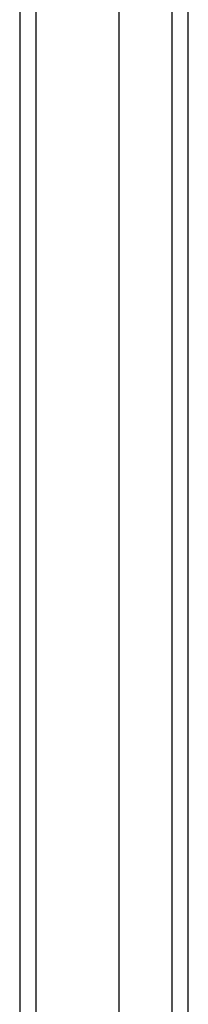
# Model space of a CAD drawing. Header units: inches. Extents: x 0 to 192, y -11 to 125.
# Tile 23 of 66: x 82.959 to 83.771, y 67.509 to 72.255. Entities that reach past the tile are written whole.
import ezdxf

# ---------------------------------------------------------------- set-up
doc = ezdxf.new("R2010")
doc.units = ezdxf.units.IN
doc.header["$LTSCALE"] = 11.537764
doc.header["$MEASUREMENT"] = 0
doc.layers.add('Visible Edges(ANSI)', color=7, linetype='Continuous', lineweight=25)
doc.layers.add('Visible Tangent Edges(ANSI)', color=7, linetype='Continuous', lineweight=25)

msp = doc.modelspace()

# ---------------------------------------------------------------- linework, layer by layer
at = {"layer": 'Visible Edges(ANSI)'}
for p, q in [((82.95926, 76.92145), (82.95926, 54.5803)), ((83.43906, 55.2397), (83.43906, 76.26205)), ((83.77122, 55.34257), (83.77122, 76.15917))]:
    msp.add_line(p, q, dxfattribs=at)
at = {"layer": 'Visible Tangent Edges(ANSI)'}
for p, q in [((83.03801, 54.5803), (83.03801, 76.92145)), ((83.69248, 76.26698), (83.69248, 55.23477))]:
    msp.add_line(p, q, dxfattribs=at)

doc.saveas('drawing.dxf')
